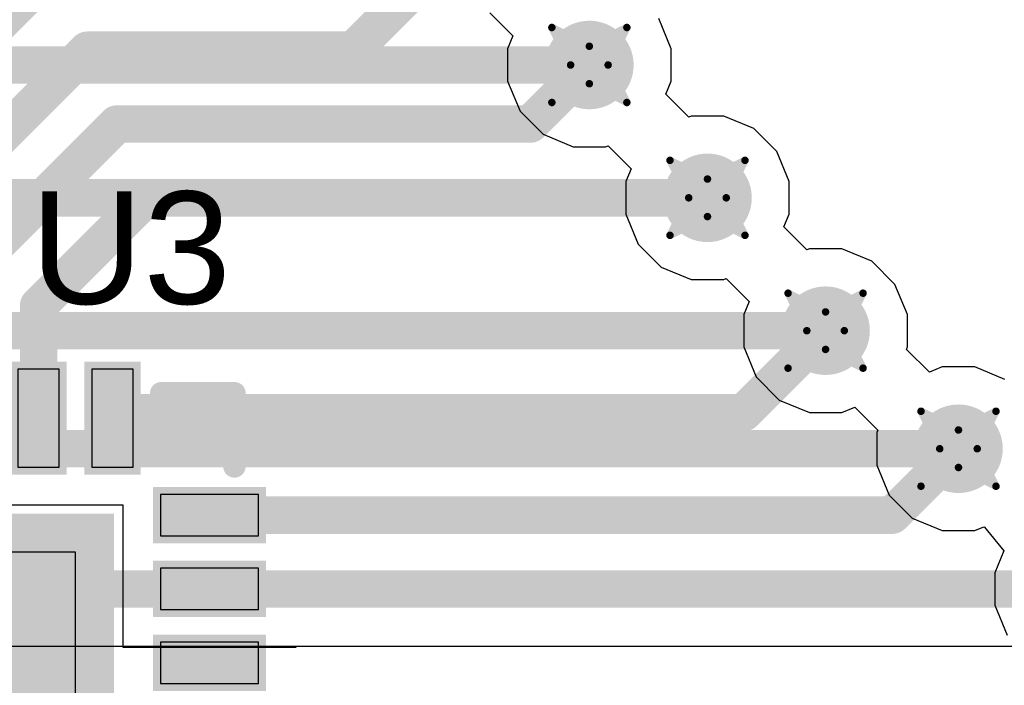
# Model space of a CAD drawing. Header units: inches. Extents: x -0.03 to 9.71, y 0 to 4.44.
# Tile 107 of 118: x 3.43 to 3.69, y 1.91 to 2.09. Entities that reach past the tile are written whole.
import ezdxf

# ---------------------------------------------------------------- set-up
doc = ezdxf.new("R2010")
doc.units = ezdxf.units.IN
doc.header["$MEASUREMENT"] = 0
for name, color, linetype in [('Bottom Layer', 5, 'Continuous'), ('Drill Drawing', 1, 'Continuous'), ('Layer 1', 16, 'Continuous'), ('Layer 2', 76, 'Continuous'), ('Top Layer', 1, 'Continuous'), ('Top Overlay', 2, 'Continuous'), ('Top Paste', 8, 'Continuous'), ('Top Solder', 216, 'Continuous'), ('Via Holes', 16, 'Continuous')]:
    doc.layers.add(name, color=color, linetype=linetype)
doc.styles.add('Arial', font='txt', dxfattribs={"height": 0.2})

# ---------------------------------------------------------------- blocks, each defined once
blk = doc.blocks.new('40_LFCSP_WQ__6_6__4')
at = {"layer": 'Top Layer'}
for points in [[(-0.08307, 0.12756), (-0.08307, 0.10138), (-0.09409, 0.10138), (-0.09409, 0.12756)], [(-0.06339, 0.12756), (-0.06339, 0.10138), (-0.07441, 0.10138), (-0.07441, 0.12756)], [(-0.0437, 0.12756), (-0.0437, 0.10138), (-0.05472, 0.10138), (-0.05472, 0.12756)], [(-0.02402, 0.12756), (-0.02402, 0.10138), (-0.03504, 0.10138), (-0.03504, 0.12756)], [(-0.00433, 0.12756), (-0.00433, 0.10138), (-0.01535, 0.10138), (-0.01535, 0.12756)], [(0.01535, 0.12756), (0.01535, 0.10138), (0.00433, 0.10138), (0.00433, 0.12756)], [(0.03504, 0.12756), (0.03504, 0.10138), (0.02402, 0.10138), (0.02402, 0.12756)], [(0.05472, 0.12756), (0.05472, 0.10138), (0.0437, 0.10138), (0.0437, 0.12756)], [(0.07441, 0.12756), (0.07441, 0.10138), (0.06339, 0.10138), (0.06339, 0.12756)], [(0.09409, 0.12756), (0.09409, 0.10138), (0.08307, 0.10138), (0.08307, 0.12756)], [(-0.10138, 0.09409), (-0.10138, 0.08307), (-0.12756, 0.08307), (-0.12756, 0.09409)], [(0.12756, 0.09409), (0.12756, 0.08307), (0.10138, 0.08307), (0.10138, 0.09409)], [(0.08701, 0.08701), (0.08701, -0.08701), (-0.08701, -0.08701), (-0.08701, 0.08701)], [(-0.10138, 0.07441), (-0.10138, 0.06339), (-0.12756, 0.06339), (-0.12756, 0.07441)], [(0.12756, 0.07441), (0.12756, 0.06339), (0.10138, 0.06339), (0.10138, 0.07441)], [(-0.10138, 0.05472), (-0.10138, 0.0437), (-0.12756, 0.0437), (-0.12756, 0.05472)], [(0.12756, 0.05472), (0.12756, 0.0437), (0.10138, 0.0437), (0.10138, 0.05472)], [(-0.10138, 0.03504), (-0.10138, 0.02402), (-0.12756, 0.02402), (-0.12756, 0.03504)], [(0.12756, 0.03504), (0.12756, 0.02402), (0.10138, 0.02402), (0.10138, 0.03504)], [(-0.10138, 0.01535), (-0.10138, 0.00433), (-0.12756, 0.00433), (-0.12756, 0.01535)], [(0.12756, 0.01535), (0.12756, 0.00433), (0.10138, 0.00433), (0.10138, 0.01535)], [(-0.10138, -0.00433), (-0.10138, -0.01535), (-0.12756, -0.01535), (-0.12756, -0.00433)], [(0.12756, -0.00433), (0.12756, -0.01535), (0.10138, -0.01535), (0.10138, -0.00433)], [(-0.10138, -0.02402), (-0.10138, -0.03504), (-0.12756, -0.03504), (-0.12756, -0.02402)], [(0.12756, -0.02402), (0.12756, -0.03504), (0.10138, -0.03504), (0.10138, -0.02402)], [(-0.10138, -0.0437), (-0.10138, -0.05472), (-0.12756, -0.05472), (-0.12756, -0.0437)], [(0.12756, -0.0437), (0.12756, -0.05472), (0.10138, -0.05472), (0.10138, -0.0437)], [(-0.10138, -0.06339), (-0.10138, -0.07441), (-0.12756, -0.07441), (-0.12756, -0.06339)], [(0.12756, -0.06339), (0.12756, -0.07441), (0.10138, -0.07441), (0.10138, -0.06339)], [(-0.10138, -0.08307), (-0.10138, -0.09409), (-0.12756, -0.09409), (-0.12756, -0.08307)], [(0.12756, -0.08307), (0.12756, -0.09409), (0.10138, -0.09409), (0.10138, -0.08307)], [(-0.08307, -0.10138), (-0.08307, -0.12756), (-0.09409, -0.12756), (-0.09409, -0.10138)], [(-0.06339, -0.10138), (-0.06339, -0.12756), (-0.07441, -0.12756), (-0.07441, -0.10138)], [(-0.0437, -0.10138), (-0.0437, -0.12756), (-0.05472, -0.12756), (-0.05472, -0.10138)], [(-0.02402, -0.10138), (-0.02402, -0.12756), (-0.03504, -0.12756), (-0.03504, -0.10138)], [(-0.00433, -0.10138), (-0.00433, -0.12756), (-0.01535, -0.12756), (-0.01535, -0.10138)], [(0.01535, -0.10138), (0.01535, -0.12756), (0.00433, -0.12756), (0.00433, -0.10138)], [(0.03504, -0.10138), (0.03504, -0.12756), (0.02402, -0.12756), (0.02402, -0.10138)], [(0.05472, -0.10138), (0.05472, -0.12756), (0.0437, -0.12756), (0.0437, -0.10138)], [(0.07441, -0.10138), (0.07441, -0.12756), (0.06339, -0.12756), (0.06339, -0.10138)], [(0.09409, -0.10138), (0.09409, -0.12756), (0.08307, -0.12756), (0.08307, -0.10138)]]:
    blk.add_hatch(color=1, dxfattribs=at).paths.add_polyline_path(points)
at = {"layer": 'Top Solder'}
for points in [[(-0.08107, 0.12956), (-0.08107, 0.09938), (-0.09609, 0.09938), (-0.09609, 0.12956)], [(-0.06139, 0.12956), (-0.06139, 0.09938), (-0.07641, 0.09938), (-0.07641, 0.12956)], [(-0.0417, 0.12956), (-0.0417, 0.09938), (-0.05672, 0.09938), (-0.05672, 0.12956)], [(-0.02202, 0.12956), (-0.02202, 0.09938), (-0.03704, 0.09938), (-0.03704, 0.12956)], [(-0.00233, 0.12956), (-0.00233, 0.09938), (-0.01735, 0.09938), (-0.01735, 0.12956)], [(0.01735, 0.12956), (0.01735, 0.09938), (0.00233, 0.09938), (0.00233, 0.12956)], [(0.03704, 0.12956), (0.03704, 0.09938), (0.02202, 0.09938), (0.02202, 0.12956)], [(0.05672, 0.12956), (0.05672, 0.09938), (0.0417, 0.09938), (0.0417, 0.12956)], [(0.07641, 0.12956), (0.07641, 0.09938), (0.06139, 0.09938), (0.06139, 0.12956)], [(0.09609, 0.12956), (0.09609, 0.09938), (0.08107, 0.09938), (0.08107, 0.12956)], [(-0.09938, 0.09609), (-0.09938, 0.08107), (-0.12956, 0.08107), (-0.12956, 0.09609)], [(0.12956, 0.09609), (0.12956, 0.08107), (0.09938, 0.08107), (0.09938, 0.09609)], [(0.08901, 0.08901), (0.08901, -0.08901), (-0.08901, -0.08901), (-0.08901, 0.08901)], [(-0.09938, 0.07641), (-0.09938, 0.06139), (-0.12956, 0.06139), (-0.12956, 0.07641)], [(0.12956, 0.07641), (0.12956, 0.06139), (0.09938, 0.06139), (0.09938, 0.07641)], [(-0.09938, 0.05672), (-0.09938, 0.0417), (-0.12956, 0.0417), (-0.12956, 0.05672)], [(0.12956, 0.05672), (0.12956, 0.0417), (0.09938, 0.0417), (0.09938, 0.05672)], [(-0.09938, 0.03704), (-0.09938, 0.02202), (-0.12956, 0.02202), (-0.12956, 0.03704)], [(0.12956, 0.03704), (0.12956, 0.02202), (0.09938, 0.02202), (0.09938, 0.03704)], [(-0.09938, 0.01735), (-0.09938, 0.00233), (-0.12956, 0.00233), (-0.12956, 0.01735)], [(0.12956, 0.01735), (0.12956, 0.00233), (0.09938, 0.00233), (0.09938, 0.01735)], [(-0.09938, -0.00233), (-0.09938, -0.01735), (-0.12956, -0.01735), (-0.12956, -0.00233)], [(0.12956, -0.00233), (0.12956, -0.01735), (0.09938, -0.01735), (0.09938, -0.00233)], [(-0.09938, -0.02202), (-0.09938, -0.03704), (-0.12956, -0.03704), (-0.12956, -0.02202)], [(0.12956, -0.02202), (0.12956, -0.03704), (0.09938, -0.03704), (0.09938, -0.02202)], [(-0.09938, -0.0417), (-0.09938, -0.05672), (-0.12956, -0.05672), (-0.12956, -0.0417)], [(0.12956, -0.0417), (0.12956, -0.05672), (0.09938, -0.05672), (0.09938, -0.0417)], [(-0.09938, -0.06139), (-0.09938, -0.07641), (-0.12956, -0.07641), (-0.12956, -0.06139)], [(0.12956, -0.06139), (0.12956, -0.07641), (0.09938, -0.07641), (0.09938, -0.06139)], [(-0.09938, -0.08107), (-0.09938, -0.09609), (-0.12956, -0.09609), (-0.12956, -0.08107)], [(0.12956, -0.08107), (0.12956, -0.09609), (0.09938, -0.09609), (0.09938, -0.08107)], [(-0.08107, -0.09938), (-0.08107, -0.12956), (-0.09609, -0.12956), (-0.09609, -0.09938)], [(-0.06139, -0.09938), (-0.06139, -0.12956), (-0.07641, -0.12956), (-0.07641, -0.09938)], [(-0.0417, -0.09938), (-0.0417, -0.12956), (-0.05672, -0.12956), (-0.05672, -0.09938)], [(-0.02202, -0.09938), (-0.02202, -0.12956), (-0.03704, -0.12956), (-0.03704, -0.09938)], [(-0.00233, -0.09938), (-0.00233, -0.12956), (-0.01735, -0.12956), (-0.01735, -0.09938)], [(0.01735, -0.09938), (0.01735, -0.12956), (0.00233, -0.12956), (0.00233, -0.09938)], [(0.03704, -0.09938), (0.03704, -0.12956), (0.02202, -0.12956), (0.02202, -0.09938)], [(0.05672, -0.09938), (0.05672, -0.12956), (0.0417, -0.12956), (0.0417, -0.09938)], [(0.07641, -0.09938), (0.07641, -0.12956), (0.06139, -0.12956), (0.06139, -0.09938)], [(0.09609, -0.09938), (0.09609, -0.12956), (0.08107, -0.12956), (0.08107, -0.09938)]]:
    blk.add_hatch(color=216, dxfattribs=at).paths.add_polyline_path(points)
at = {"layer": 'Top Overlay'}
for points, const_width in [([(-0.12111, 0.12111), (-0.10159, 0.12111)], 0.006), ([(-0.12111, 0.12111), (-0.12111, 0.10159)], 0.006), ([(0.10159, 0.12111), (0.12111, 0.12111)], 0.006), ([(0.12111, 0.12111), (0.12111, 0.10159)], 0.006), ([(-0.13847, 0.09358), (-0.13847, 0.08358)], 0.005), ([(-0.13847, 0.09358), (-0.13347, 0.08858)], 0.005), ([(-0.13347, 0.08858), (-0.13847, 0.08358)], 0.005), ([(-0.12111, -0.10159), (-0.12111, -0.12111)], 0.006), ([(0.12111, -0.10159), (0.12111, -0.12111)], 0.006), ([(-0.12111, -0.12111), (-0.10159, -0.12111)], 0.006), ([(0.10159, -0.12111), (0.12111, -0.12111)], 0.006)]:
    blk.add_lwpolyline(points, dxfattribs=dict(at, const_width=const_width))
for points, const_width in [([(-0.12261, 0.12111, 1), (-0.11961, 0.12111, 1)], 0.003), ([(-0.12261, 0.12111, 1), (-0.11961, 0.12111, 1)], 0.003), ([(-0.10309, 0.12111, 1), (-0.10009, 0.12111, 1)], 0.003), ([(0.10009, 0.12111, 1), (0.10309, 0.12111, 1)], 0.003), ([(0.11961, 0.12111, 1), (0.12261, 0.12111, 1)], 0.003), ([(0.11961, 0.12111, 1), (0.12261, 0.12111, 1)], 0.003), ([(-0.12261, 0.10159, 1), (-0.11961, 0.10159, 1)], 0.003), ([(0.11961, 0.10159, 1), (0.12261, 0.10159, 1)], 0.003), ([(-0.13972, 0.09358, 1), (-0.13722, 0.09358, 1)], 0.0025), ([(-0.13972, 0.09358, 1), (-0.13722, 0.09358, 1)], 0.0025), ([(-0.13472, 0.08858, 1), (-0.13222, 0.08858, 1)], 0.0025), ([(-0.13472, 0.08858, 1), (-0.13222, 0.08858, 1)], 0.0025), ([(-0.13972, 0.08358, 1), (-0.13722, 0.08358, 1)], 0.0025), ([(-0.13972, 0.08358, 1), (-0.13722, 0.08358, 1)], 0.0025), ([(-0.12261, -0.10159, 1), (-0.11961, -0.10159, 1)], 0.003), ([(0.11961, -0.10159, 1), (0.12261, -0.10159, 1)], 0.003), ([(-0.12261, -0.12111, 1), (-0.11961, -0.12111, 1)], 0.003), ([(-0.12261, -0.12111, 1), (-0.11961, -0.12111, 1)], 0.003), ([(-0.10309, -0.12111, 1), (-0.10009, -0.12111, 1)], 0.003), ([(0.10009, -0.12111, 1), (0.10309, -0.12111, 1)], 0.003), ([(0.11961, -0.12111, 1), (0.12261, -0.12111, 1)], 0.003), ([(0.11961, -0.12111, 1), (0.12261, -0.12111, 1)], 0.003)]:
    blk.add_lwpolyline(points, format="xyb", close=True, dxfattribs=dict(at, const_width=const_width))
at = {"layer": 'Top Paste'}
for p, q in [((-0.08307, 0.12756), (-0.09409, 0.12756)), ((-0.09409, 0.12756), (-0.09409, 0.10138)), ((-0.08307, 0.10138), (-0.08307, 0.12756)), ((-0.06339, 0.12756), (-0.07441, 0.12756)), ((-0.07441, 0.12756), (-0.07441, 0.10138)), ((-0.06339, 0.10138), (-0.06339, 0.12756)), ((-0.0437, 0.12756), (-0.05472, 0.12756)), ((-0.05472, 0.12756), (-0.05472, 0.10138)), ((-0.0437, 0.10138), (-0.0437, 0.12756)), ((-0.02402, 0.12756), (-0.03504, 0.12756)), ((-0.03504, 0.12756), (-0.03504, 0.10138)), ((-0.02402, 0.10138), (-0.02402, 0.12756)), ((-0.00433, 0.12756), (-0.01535, 0.12756)), ((-0.01535, 0.12756), (-0.01535, 0.10138)), ((-0.00433, 0.10138), (-0.00433, 0.12756)), ((0.01535, 0.12756), (0.00433, 0.12756)), ((0.00433, 0.12756), (0.00433, 0.10138)), ((0.01535, 0.12756), (0.01535, 0.12756)), ((0.01535, 0.10138), (0.01535, 0.12756)), ((0.03504, 0.12756), (0.02402, 0.12756)), ((0.02402, 0.12756), (0.02402, 0.10138)), ((0.03504, 0.12756), (0.03504, 0.12756)), ((0.03504, 0.10138), (0.03504, 0.12756)), ((0.05472, 0.12756), (0.0437, 0.12756)), ((0.0437, 0.12756), (0.0437, 0.10138)), ((0.05472, 0.12756), (0.05472, 0.12756)), ((0.05472, 0.10138), (0.05472, 0.12756)), ((0.07441, 0.12756), (0.06339, 0.12756)), ((0.06339, 0.12756), (0.06339, 0.10138)), ((0.07441, 0.12756), (0.07441, 0.12756)), ((0.07441, 0.10138), (0.07441, 0.12756)), ((0.09409, 0.12756), (0.08307, 0.12756)), ((0.08307, 0.12756), (0.08307, 0.10138)), ((0.09409, 0.10138), (0.09409, 0.12756)), ((-0.09409, 0.10138), (-0.09409, 0.10138)), ((-0.09409, 0.10138), (-0.08307, 0.10138)), ((-0.07441, 0.10138), (-0.07441, 0.10138)), ((-0.07441, 0.10138), (-0.06339, 0.10138)), ((-0.05472, 0.10138), (-0.05472, 0.10138)), ((-0.05472, 0.10138), (-0.0437, 0.10138)), ((-0.03504, 0.10138), (-0.03504, 0.10138)), ((-0.03504, 0.10138), (-0.02402, 0.10138)), ((-0.01535, 0.10138), (-0.01535, 0.10138)), ((-0.01535, 0.10138), (-0.00433, 0.10138)), ((0.00433, 0.10138), (0.01535, 0.10138)), ((0.02402, 0.10138), (0.03504, 0.10138)), ((0.0437, 0.10138), (0.05472, 0.10138)), ((0.06339, 0.10138), (0.07441, 0.10138)), ((0.08307, 0.10138), (0.08307, 0.10138)), ((0.08307, 0.10138), (0.09409, 0.10138)), ((-0.10138, 0.09409), (-0.12756, 0.09409)), ((-0.12756, 0.09409), (-0.12756, 0.08307)), ((-0.10138, 0.08307), (-0.10138, 0.09409)), ((0.12756, 0.09409), (0.10138, 0.09409)), ((0.10138, 0.09409), (0.10138, 0.08307)), ((0.12756, 0.08307), (0.12756, 0.09409)), ((-0.12756, 0.08307), (-0.12756, 0.08307)), ((-0.12756, 0.08307), (-0.10138, 0.08307)), ((0.10138, 0.08307), (0.10138, 0.08307)), ((0.10138, 0.08307), (0.12756, 0.08307)), ((0.07874, 0.07874), (-0.07874, 0.07874)), ((-0.07874, 0.07874), (-0.07874, -0.07874)), ((0.07874, -0.07874), (0.07874, 0.07874)), ((-0.10138, 0.07441), (-0.12756, 0.07441)), ((-0.12756, 0.07441), (-0.12756, 0.06339)), ((-0.10138, 0.06339), (-0.10138, 0.07441)), ((0.12756, 0.07441), (0.10138, 0.07441)), ((0.10138, 0.07441), (0.10138, 0.06339)), ((0.12756, 0.06339), (0.12756, 0.07441)), ((-0.12756, 0.06339), (-0.12756, 0.06339)), ((-0.12756, 0.06339), (-0.10138, 0.06339)), ((0.10138, 0.06339), (0.10138, 0.06339)), ((0.10138, 0.06339), (0.12756, 0.06339)), ((-0.10138, 0.05472), (-0.12756, 0.05472)), ((-0.12756, 0.05472), (-0.12756, 0.0437)), ((-0.10138, 0.05472), (-0.10138, 0.05472)), ((-0.10138, 0.0437), (-0.10138, 0.05472)), ((0.12756, 0.05472), (0.10138, 0.05472)), ((0.10138, 0.05472), (0.10138, 0.0437)), ((0.12756, 0.0437), (0.12756, 0.05472)), ((-0.12756, 0.0437), (-0.10138, 0.0437)), ((0.10138, 0.0437), (0.10138, 0.0437)), ((0.10138, 0.0437), (0.12756, 0.0437)), ((-0.10138, 0.03504), (-0.12756, 0.03504)), ((-0.12756, 0.03504), (-0.12756, 0.02402)), ((-0.10138, 0.03504), (-0.10138, 0.03504)), ((-0.10138, 0.02402), (-0.10138, 0.03504)), ((0.12756, 0.03504), (0.10138, 0.03504)), ((0.10138, 0.03504), (0.10138, 0.02402)), ((0.12756, 0.02402), (0.12756, 0.03504)), ((-0.12756, 0.02402), (-0.10138, 0.02402)), ((0.10138, 0.02402), (0.10138, 0.02402)), ((0.10138, 0.02402), (0.12756, 0.02402)), ((-0.10138, 0.01535), (-0.12756, 0.01535)), ((-0.12756, 0.01535), (-0.12756, 0.00433)), ((-0.10138, 0.01535), (-0.10138, 0.01535)), ((-0.10138, 0.00433), (-0.10138, 0.01535)), ((0.12756, 0.01535), (0.10138, 0.01535)), ((0.10138, 0.01535), (0.10138, 0.00433)), ((0.12756, 0.00433), (0.12756, 0.01535)), ((-0.12756, 0.00433), (-0.10138, 0.00433)), ((0.10138, 0.00433), (0.10138, 0.00433)), ((0.10138, 0.00433), (0.12756, 0.00433)), ((-0.10138, -0.00433), (-0.12756, -0.00433)), ((-0.12756, -0.00433), (-0.12756, -0.01535)), ((-0.10138, -0.00433), (-0.10138, -0.00433)), ((-0.10138, -0.01535), (-0.10138, -0.00433)), ((0.12756, -0.00433), (0.10138, -0.00433)), ((0.10138, -0.00433), (0.10138, -0.01535)), ((0.12756, -0.01535), (0.12756, -0.00433)), ((-0.12756, -0.01535), (-0.10138, -0.01535)), ((0.10138, -0.01535), (0.10138, -0.01535)), ((0.10138, -0.01535), (0.12756, -0.01535)), ((-0.10138, -0.02402), (-0.12756, -0.02402)), ((-0.12756, -0.02402), (-0.12756, -0.03504)), ((-0.10138, -0.02402), (-0.10138, -0.02402)), ((-0.10138, -0.03504), (-0.10138, -0.02402)), ((0.12756, -0.02402), (0.10138, -0.02402)), ((0.10138, -0.02402), (0.10138, -0.03504)), ((0.12756, -0.03504), (0.12756, -0.02402)), ((-0.12756, -0.03504), (-0.10138, -0.03504)), ((0.10138, -0.03504), (0.10138, -0.03504)), ((0.10138, -0.03504), (0.12756, -0.03504)), ((-0.10138, -0.0437), (-0.12756, -0.0437)), ((-0.12756, -0.0437), (-0.12756, -0.05472)), ((-0.10138, -0.0437), (-0.10138, -0.0437)), ((-0.10138, -0.05472), (-0.10138, -0.0437)), ((0.12756, -0.0437), (0.10138, -0.0437)), ((0.10138, -0.0437), (0.10138, -0.05472)), ((0.12756, -0.05472), (0.12756, -0.0437)), ((-0.12756, -0.05472), (-0.10138, -0.05472)), ((0.10138, -0.05472), (0.10138, -0.05472)), ((0.10138, -0.05472), (0.12756, -0.05472)), ((-0.10138, -0.06339), (-0.12756, -0.06339)), ((-0.12756, -0.06339), (-0.12756, -0.07441)), ((-0.10138, -0.06339), (-0.10138, -0.06339)), ((-0.10138, -0.07441), (-0.10138, -0.06339)), ((0.12756, -0.06339), (0.10138, -0.06339)), ((0.10138, -0.06339), (0.10138, -0.07441)), ((0.12756, -0.06339), (0.12756, -0.06339)), ((0.12756, -0.07441), (0.12756, -0.06339)), ((-0.12756, -0.07441), (-0.10138, -0.07441)), ((0.10138, -0.07441), (0.12756, -0.07441)), ((-0.07874, -0.07874), (-0.07874, -0.07874)), ((-0.07874, -0.07874), (0.07874, -0.07874)), ((-0.10138, -0.08307), (-0.12756, -0.08307)), ((-0.12756, -0.08307), (-0.12756, -0.09409)), ((-0.10138, -0.08307), (-0.10138, -0.08307)), ((-0.10138, -0.09409), (-0.10138, -0.08307)), ((0.12756, -0.08307), (0.10138, -0.08307)), ((0.10138, -0.08307), (0.10138, -0.09409)), ((0.12756, -0.08307), (0.12756, -0.08307)), ((0.12756, -0.09409), (0.12756, -0.08307)), ((-0.12756, -0.09409), (-0.10138, -0.09409)), ((0.10138, -0.09409), (0.12756, -0.09409)), ((-0.08307, -0.10138), (-0.09409, -0.10138)), ((-0.09409, -0.10138), (-0.09409, -0.12756)), ((-0.08307, -0.10138), (-0.08307, -0.10138)), ((-0.08307, -0.12756), (-0.08307, -0.10138)), ((-0.06339, -0.10138), (-0.07441, -0.10138)), ((-0.07441, -0.10138), (-0.07441, -0.12756)), ((-0.06339, -0.10138), (-0.06339, -0.10138)), ((-0.06339, -0.12756), (-0.06339, -0.10138)), ((-0.0437, -0.10138), (-0.05472, -0.10138)), ((-0.05472, -0.10138), (-0.05472, -0.12756)), ((-0.0437, -0.10138), (-0.0437, -0.10138)), ((-0.0437, -0.12756), (-0.0437, -0.10138)), ((-0.02402, -0.10138), (-0.03504, -0.10138)), ((-0.03504, -0.10138), (-0.03504, -0.12756)), ((-0.02402, -0.10138), (-0.02402, -0.10138)), ((-0.02402, -0.12756), (-0.02402, -0.10138)), ((-0.00433, -0.10138), (-0.01535, -0.10138)), ((-0.01535, -0.10138), (-0.01535, -0.12756)), ((-0.00433, -0.10138), (-0.00433, -0.10138)), ((-0.00433, -0.12756), (-0.00433, -0.10138)), ((0.01535, -0.10138), (0.00433, -0.10138)), ((0.00433, -0.10138), (0.00433, -0.12756)), ((0.01535, -0.10138), (0.01535, -0.10138)), ((0.01535, -0.12756), (0.01535, -0.10138)), ((0.03504, -0.10138), (0.02402, -0.10138)), ((0.02402, -0.10138), (0.02402, -0.12756)), ((0.03504, -0.10138), (0.03504, -0.10138)), ((0.03504, -0.12756), (0.03504, -0.10138)), ((0.05472, -0.10138), (0.0437, -0.10138)), ((0.0437, -0.10138), (0.0437, -0.12756)), ((0.05472, -0.10138), (0.05472, -0.10138)), ((0.05472, -0.12756), (0.05472, -0.10138)), ((0.07441, -0.10138), (0.06339, -0.10138)), ((0.06339, -0.10138), (0.06339, -0.12756)), ((0.07441, -0.10138), (0.07441, -0.10138)), ((0.07441, -0.12756), (0.07441, -0.10138)), ((0.09409, -0.10138), (0.08307, -0.10138)), ((0.08307, -0.10138), (0.08307, -0.12756)), ((0.09409, -0.12756), (0.09409, -0.10138)), ((-0.09409, -0.12756), (-0.08307, -0.12756)), ((-0.07441, -0.12756), (-0.06339, -0.12756)), ((-0.05472, -0.12756), (-0.0437, -0.12756)), ((-0.03504, -0.12756), (-0.02402, -0.12756)), ((-0.01535, -0.12756), (-0.00433, -0.12756)), ((0.00433, -0.12756), (0.01535, -0.12756)), ((0.02402, -0.12756), (0.03504, -0.12756)), ((0.0437, -0.12756), (0.05472, -0.12756)), ((0.06339, -0.12756), (0.07441, -0.12756)), ((0.08307, -0.12756), (0.08307, -0.12756)), ((0.08307, -0.12756), (0.09409, -0.12756))]:
    blk.add_line(p, q, dxfattribs=at)

msp = doc.modelspace()

# ---------------------------------------------------------------- hatches: boundary and pattern name
at = {"layer": 'Bottom Layer'}
h = msp.add_hatch(color=5, dxfattribs=at)
edge = h.paths.add_edge_path()
edge.add_arc((3.5811, 2.07874), 0.01181, 0, 360)
h = msp.add_hatch(color=5, dxfattribs=at)
edge = h.paths.add_edge_path()
edge.add_arc((3.6126, 2.04331), 0.01181, 0, 360)
h = msp.add_hatch(color=5, dxfattribs=at)
edge = h.paths.add_edge_path()
edge.add_arc((3.64409, 2.00787), 0.01181, 0, 360)
h = msp.add_hatch(color=5, dxfattribs=at)
edge = h.paths.add_edge_path()
edge.add_arc((3.67953, 1.97638), 0.01181, 0, 360)
at = {"layer": 'Layer 1'}
h = msp.add_hatch(color=16, dxfattribs=at)
edge = h.paths.add_edge_path()
edge.add_arc((3.5811, 2.07874), 0.01181, 0, 360)
h = msp.add_hatch(color=16, dxfattribs=at)
edge = h.paths.add_edge_path()
edge.add_arc((3.6126, 2.04331), 0.01181, 0, 360)
h = msp.add_hatch(color=16, dxfattribs=at)
edge = h.paths.add_edge_path()
edge.add_arc((3.64409, 2.00787), 0.01181, 0, 360)
h = msp.add_hatch(color=16, dxfattribs=at)
edge = h.paths.add_edge_path()
edge.add_arc((3.67953, 1.97638), 0.01181, 0, 360)
at = {"layer": 'Layer 2'}
h = msp.add_hatch(color=76, dxfattribs=at)
edge = h.paths.add_edge_path()
edge.add_arc((3.5811, 2.07874), 0.01181, 0, 360)
h = msp.add_hatch(color=76, dxfattribs=at)
edge = h.paths.add_edge_path()
edge.add_arc((3.6126, 2.04331), 0.01181, 0, 360)
h = msp.add_hatch(color=76, dxfattribs=at)
edge = h.paths.add_edge_path()
edge.add_arc((3.64409, 2.00787), 0.01181, 0, 360)
h = msp.add_hatch(color=76, dxfattribs=at)
edge = h.paths.add_edge_path()
edge.add_arc((3.67953, 1.97638), 0.01181, 0, 360)
at = {"layer": 'Top Layer'}
h = msp.add_hatch(color=1, dxfattribs=at)
edge = h.paths.add_edge_path()
edge.add_arc((3.5811, 2.07874), 0.01181, 0, 360)
h = msp.add_hatch(color=1, dxfattribs=at)
edge = h.paths.add_edge_path()
edge.add_arc((3.6126, 2.04331), 0.01181, 0, 360)
h = msp.add_hatch(color=1, dxfattribs=at)
edge = h.paths.add_edge_path()
edge.add_arc((3.64409, 2.00787), 0.01181, 0, 360)
h = msp.add_hatch(color=1, dxfattribs=at)
edge = h.paths.add_edge_path()
edge.add_arc((3.67953, 1.97638), 0.01181, 0, 360)
at = {"layer": 'Via Holes'}
h = msp.add_hatch(color=7, dxfattribs=at)
edge = h.paths.add_edge_path()
edge.add_arc((3.5811, 2.07874), 0.00591, 0, 360)
h = msp.add_hatch(color=7, dxfattribs=at)
edge = h.paths.add_edge_path()
edge.add_arc((3.6126, 2.04331), 0.00591, 0, 360)
h = msp.add_hatch(color=7, dxfattribs=at)
edge = h.paths.add_edge_path()
edge.add_arc((3.64409, 2.00787), 0.00591, 0, 360)
h = msp.add_hatch(color=7, dxfattribs=at)
edge = h.paths.add_edge_path()
edge.add_arc((3.67953, 1.97638), 0.00591, 0, 360)

# ---------------------------------------------------------------- linework, layer by layer
at = {"layer": 'Bottom Layer'}
for p, q in [((3.60291, 2.08308), (3.59959, 2.0911)), ((3.60291, 2.0744), (3.60291, 2.08308)), ((3.60149, 2.07098), (3.60291, 2.0744)), ((3.60762, 2.06485), (3.60149, 2.07098)), ((3.60826, 2.06512), (3.60762, 2.06485)), ((3.61694, 2.06512), (3.60826, 2.06512)), ((3.62495, 2.0618), (3.61694, 2.06512)), ((3.63109, 2.05566), (3.62495, 2.0618)), ((3.63441, 2.04765), (3.63109, 2.05566)), ((3.63441, 2.03897), (3.63441, 2.04765)), ((3.63299, 2.03554), (3.63441, 2.03897)), ((3.63911, 2.02942), (3.63299, 2.03554)), ((3.63976, 2.02969), (3.63911, 2.02942)), ((3.64843, 2.02969), (3.63976, 2.02969)), ((3.65645, 2.02637), (3.64843, 2.02969)), ((3.66259, 2.02023), (3.65645, 2.02637)), ((3.66591, 2.01221), (3.66259, 2.02023)), ((3.66591, 2.00354), (3.66591, 2.01221)), ((3.66564, 2.00289), (3.66591, 2.00354)), ((3.67176, 1.99677), (3.66564, 2.00289)), ((3.67519, 1.99819), (3.67176, 1.99677)), ((3.68387, 1.99819), (3.67519, 1.99819)), ((3.69188, 1.99487), (3.68387, 1.99819)), ((2.52729, 1.92368), (3.69547, 1.92368))]:
    msp.add_line(p, q, dxfattribs=at)
at = {"layer": 'Bottom Layer', "const_width": 0.01}
for points in [[(2.3811, 2.07874), (3.5811, 2.07874)], [(2.4126, 2.04331), (3.6126, 2.04331)], [(2.44409, 2.00787), (3.64409, 2.00787)], [(2.47953, 1.97638), (3.67953, 1.97638)], [(1.5748, 1.93898), (3.71102, 1.93898)]]:
    msp.add_lwpolyline(points, dxfattribs=at)
at = {"layer": 'Bottom Layer', "const_width": 0.005}
for points in [[(3.5786, 2.07874, 1), (3.5836, 2.07874, 1)], [(3.6101, 2.04331, 1), (3.6151, 2.04331, 1)], [(3.64159, 2.00787, 1), (3.64659, 2.00787, 1)], [(3.67703, 1.97638, 1), (3.68203, 1.97638, 1)]]:
    msp.add_lwpolyline(points, format="xyb", close=True, dxfattribs=at)
at = {"layer": 'Drill Drawing', "const_width": 0.002}
for points in [[(3.5711, 2.08874), (3.5811, 2.08374)], [(3.5711, 2.08874), (3.5761, 2.07874)], [(3.5811, 2.08374), (3.5911, 2.08874)], [(3.5861, 2.07874), (3.5911, 2.08874)], [(3.5711, 2.06874), (3.5761, 2.07874)], [(3.5861, 2.07874), (3.5911, 2.06874)], [(3.5711, 2.06874), (3.5811, 2.07374)], [(3.5811, 2.07374), (3.5911, 2.06874)], [(3.6026, 2.05331), (3.6126, 2.04831)], [(3.6026, 2.05331), (3.6076, 2.04331)], [(3.6126, 2.04831), (3.6226, 2.05331)], [(3.6176, 2.04331), (3.6226, 2.05331)], [(3.6026, 2.03331), (3.6076, 2.04331)], [(3.6176, 2.04331), (3.6226, 2.03331)], [(3.6026, 2.03331), (3.6126, 2.03831)], [(3.6126, 2.03831), (3.6226, 2.03331)], [(3.63409, 2.01787), (3.64409, 2.01287)], [(3.63409, 2.01787), (3.63909, 2.00787)], [(3.64409, 2.01287), (3.65409, 2.01787)], [(3.64909, 2.00787), (3.65409, 2.01787)], [(3.63409, 1.99787), (3.63909, 2.00787)], [(3.64909, 2.00787), (3.65409, 1.99787)], [(3.63409, 1.99787), (3.64409, 2.00287)], [(3.64409, 2.00287), (3.65409, 1.99787)], [(3.66953, 1.98638), (3.67953, 1.98138)], [(3.66953, 1.98638), (3.67453, 1.97638)], [(3.67953, 1.98138), (3.68953, 1.98638)], [(3.68453, 1.97638), (3.68953, 1.98638)], [(3.66953, 1.96638), (3.67453, 1.97638)], [(3.68453, 1.97638), (3.68953, 1.96638)], [(3.66953, 1.96638), (3.67953, 1.97138)], [(3.67953, 1.97138), (3.68953, 1.96638)]]:
    msp.add_lwpolyline(points, dxfattribs=at)
at = {"layer": 'Drill Drawing', "const_width": 0.001}
for points in [[(3.5706, 2.08874, 1), (3.5716, 2.08874, 1)], [(3.5706, 2.08874, 1), (3.5716, 2.08874, 1)], [(3.5906, 2.08874, 1), (3.5916, 2.08874, 1)], [(3.5906, 2.08874, 1), (3.5916, 2.08874, 1)], [(3.5806, 2.08374, 1), (3.5816, 2.08374, 1)], [(3.5806, 2.08374, 1), (3.5816, 2.08374, 1)], [(3.5756, 2.07874, 1), (3.5766, 2.07874, 1)], [(3.5756, 2.07874, 1), (3.5766, 2.07874, 1)], [(3.5856, 2.07874, 1), (3.5866, 2.07874, 1)], [(3.5856, 2.07874, 1), (3.5866, 2.07874, 1)], [(3.5806, 2.07374, 1), (3.5816, 2.07374, 1)], [(3.5806, 2.07374, 1), (3.5816, 2.07374, 1)], [(3.5706, 2.06874, 1), (3.5716, 2.06874, 1)], [(3.5706, 2.06874, 1), (3.5716, 2.06874, 1)], [(3.5906, 2.06874, 1), (3.5916, 2.06874, 1)], [(3.5906, 2.06874, 1), (3.5916, 2.06874, 1)], [(3.6021, 2.05331, 1), (3.6031, 2.05331, 1)], [(3.6021, 2.05331, 1), (3.6031, 2.05331, 1)], [(3.6221, 2.05331, 1), (3.6231, 2.05331, 1)], [(3.6221, 2.05331, 1), (3.6231, 2.05331, 1)], [(3.6121, 2.04831, 1), (3.6131, 2.04831, 1)], [(3.6121, 2.04831, 1), (3.6131, 2.04831, 1)], [(3.6071, 2.04331, 1), (3.6081, 2.04331, 1)], [(3.6071, 2.04331, 1), (3.6081, 2.04331, 1)], [(3.6171, 2.04331, 1), (3.6181, 2.04331, 1)], [(3.6171, 2.04331, 1), (3.6181, 2.04331, 1)], [(3.6121, 2.03831, 1), (3.6131, 2.03831, 1)], [(3.6121, 2.03831, 1), (3.6131, 2.03831, 1)], [(3.6021, 2.03331, 1), (3.6031, 2.03331, 1)], [(3.6021, 2.03331, 1), (3.6031, 2.03331, 1)], [(3.6221, 2.03331, 1), (3.6231, 2.03331, 1)], [(3.6221, 2.03331, 1), (3.6231, 2.03331, 1)], [(3.63359, 2.01787, 1), (3.63459, 2.01787, 1)], [(3.63359, 2.01787, 1), (3.63459, 2.01787, 1)], [(3.65359, 2.01787, 1), (3.65459, 2.01787, 1)], [(3.65359, 2.01787, 1), (3.65459, 2.01787, 1)], [(3.64359, 2.01287, 1), (3.64459, 2.01287, 1)], [(3.64359, 2.01287, 1), (3.64459, 2.01287, 1)], [(3.63859, 2.00787, 1), (3.63959, 2.00787, 1)], [(3.63859, 2.00787, 1), (3.63959, 2.00787, 1)], [(3.64859, 2.00787, 1), (3.64959, 2.00787, 1)], [(3.64859, 2.00787, 1), (3.64959, 2.00787, 1)], [(3.64359, 2.00287, 1), (3.64459, 2.00287, 1)], [(3.64359, 2.00287, 1), (3.64459, 2.00287, 1)], [(3.63359, 1.99787, 1), (3.63459, 1.99787, 1)], [(3.63359, 1.99787, 1), (3.63459, 1.99787, 1)], [(3.65359, 1.99787, 1), (3.65459, 1.99787, 1)], [(3.65359, 1.99787, 1), (3.65459, 1.99787, 1)], [(3.66903, 1.98638, 1), (3.67003, 1.98638, 1)], [(3.66903, 1.98638, 1), (3.67003, 1.98638, 1)], [(3.68903, 1.98638, 1), (3.69003, 1.98638, 1)], [(3.68903, 1.98638, 1), (3.69003, 1.98638, 1)], [(3.67903, 1.98138, 1), (3.68003, 1.98138, 1)], [(3.67903, 1.98138, 1), (3.68003, 1.98138, 1)], [(3.67403, 1.97638, 1), (3.67503, 1.97638, 1)], [(3.67403, 1.97638, 1), (3.67503, 1.97638, 1)], [(3.68403, 1.97638, 1), (3.68503, 1.97638, 1)], [(3.68403, 1.97638, 1), (3.68503, 1.97638, 1)], [(3.67903, 1.97138, 1), (3.68003, 1.97138, 1)], [(3.67903, 1.97138, 1), (3.68003, 1.97138, 1)], [(3.66903, 1.96638, 1), (3.67003, 1.96638, 1)], [(3.66903, 1.96638, 1), (3.67003, 1.96638, 1)], [(3.68903, 1.96638, 1), (3.69003, 1.96638, 1)], [(3.68903, 1.96638, 1), (3.69003, 1.96638, 1)]]:
    msp.add_lwpolyline(points, format="xyb", close=True, dxfattribs=at)
at = {"layer": 'Layer 1'}
for p, q in [((3.55459, 2.09263), (3.56071, 2.08651)), ((3.60291, 2.08308), (3.59959, 2.0911)), ((3.56071, 2.08651), (3.55929, 2.08308)), ((3.55929, 2.08308), (3.55929, 2.0744)), ((3.60291, 2.0744), (3.60291, 2.08308)), ((3.55929, 2.0744), (3.56261, 2.06639)), ((3.60149, 2.07098), (3.60291, 2.0744)), ((3.60762, 2.06485), (3.60149, 2.07098)), ((3.56261, 2.06639), (3.56875, 2.06025)), ((3.60826, 2.06512), (3.60762, 2.06485)), ((3.61694, 2.06512), (3.60826, 2.06512)), ((3.62495, 2.0618), (3.61694, 2.06512)), ((3.63109, 2.05566), (3.62495, 2.0618)), ((3.56875, 2.06025), (3.57676, 2.05693)), ((3.57676, 2.05693), (3.58544, 2.05693)), ((3.58544, 2.05693), (3.58608, 2.0572)), ((3.58608, 2.0572), (3.59221, 2.05107)), ((3.63441, 2.04765), (3.63109, 2.05566)), ((3.59221, 2.05107), (3.59079, 2.04765)), ((3.59079, 2.04765), (3.59079, 2.03897)), ((3.63441, 2.03897), (3.63441, 2.04765)), ((3.59079, 2.03897), (3.59411, 2.03095)), ((3.63299, 2.03554), (3.63441, 2.03897)), ((3.63911, 2.02942), (3.63299, 2.03554)), ((3.59411, 2.03095), (3.60024, 2.02482)), ((3.63976, 2.02969), (3.63911, 2.02942)), ((3.64843, 2.02969), (3.63976, 2.02969)), ((3.65645, 2.02637), (3.64843, 2.02969)), ((3.60024, 2.02482), (3.60826, 2.0215)), ((3.66259, 2.02023), (3.65645, 2.02637)), ((3.61694, 2.0215), (3.61758, 2.02176)), ((3.61758, 2.02176), (3.6237, 2.01564)), ((3.60826, 2.0215), (3.61694, 2.0215)), ((3.66591, 2.01221), (3.66259, 2.02023)), ((3.6237, 2.01564), (3.62228, 2.01221)), ((3.62228, 2.01221), (3.62228, 2.00354)), ((3.66591, 2.00354), (3.66591, 2.01221)), ((3.62228, 2.00354), (3.6256, 1.99552)), ((3.66564, 2.00289), (3.66591, 2.00354)), ((3.67176, 1.99677), (3.66564, 2.00289)), ((3.67519, 1.99819), (3.67176, 1.99677)), ((3.68387, 1.99819), (3.67519, 1.99819)), ((3.69188, 1.99487), (3.68387, 1.99819)), ((3.6256, 1.99552), (3.63174, 1.98938)), ((3.63174, 1.98938), (3.63976, 1.98606)), ((3.63976, 1.98606), (3.64843, 1.98606)), ((3.64843, 1.98606), (3.65186, 1.98748)), ((3.65186, 1.98748), (3.65798, 1.98136)), ((3.65798, 1.98136), (3.65772, 1.98072)), ((3.65772, 1.98072), (3.65772, 1.97204)), ((3.65772, 1.97204), (3.66104, 1.96402)), ((3.66104, 1.96402), (3.66717, 1.95789)), ((3.66717, 1.95789), (3.67519, 1.95457)), ((3.67519, 1.95457), (3.68387, 1.95457)), ((3.68387, 1.95457), (3.68629, 1.95557)), ((3.68629, 1.95557), (3.68645, 1.95546)), ((3.68645, 1.95546), (3.69162, 1.94912)), ((3.69162, 1.94912), (3.68921, 1.94332)), ((3.68921, 1.94332), (3.68921, 1.93464)), ((3.68921, 1.93464), (3.69253, 1.92662))]:
    msp.add_line(p, q, dxfattribs=at)
at = {"layer": 'Layer 2'}
for p, q in [((3.55459, 2.09263), (3.56071, 2.08651)), ((3.60291, 2.08308), (3.59959, 2.0911)), ((3.56071, 2.08651), (3.55929, 2.08308)), ((3.55929, 2.08308), (3.55929, 2.0744)), ((3.60291, 2.0744), (3.60291, 2.08308)), ((3.55929, 2.0744), (3.56261, 2.06639)), ((3.60149, 2.07098), (3.60291, 2.0744)), ((3.60762, 2.06485), (3.60149, 2.07098)), ((3.56261, 2.06639), (3.56875, 2.06025)), ((3.60826, 2.06512), (3.60762, 2.06485)), ((3.61694, 2.06512), (3.60826, 2.06512)), ((3.62495, 2.0618), (3.61694, 2.06512)), ((3.63109, 2.05566), (3.62495, 2.0618)), ((3.56875, 2.06025), (3.57676, 2.05693)), ((3.57676, 2.05693), (3.58544, 2.05693)), ((3.58544, 2.05693), (3.58608, 2.0572)), ((3.58608, 2.0572), (3.59221, 2.05107)), ((3.63441, 2.04765), (3.63109, 2.05566)), ((3.59221, 2.05107), (3.59079, 2.04765)), ((3.59079, 2.04765), (3.59079, 2.03897)), ((3.63441, 2.03897), (3.63441, 2.04765)), ((3.59079, 2.03897), (3.59411, 2.03095)), ((3.63299, 2.03554), (3.63441, 2.03897)), ((3.63911, 2.02942), (3.63299, 2.03554)), ((3.59411, 2.03095), (3.60024, 2.02482)), ((3.63976, 2.02969), (3.63911, 2.02942)), ((3.64843, 2.02969), (3.63976, 2.02969)), ((3.65645, 2.02637), (3.64843, 2.02969)), ((3.60024, 2.02482), (3.60826, 2.0215)), ((3.66259, 2.02023), (3.65645, 2.02637)), ((3.61694, 2.0215), (3.61758, 2.02176)), ((3.61758, 2.02176), (3.6237, 2.01564)), ((3.60826, 2.0215), (3.61694, 2.0215)), ((3.66591, 2.01221), (3.66259, 2.02023)), ((3.6237, 2.01564), (3.62228, 2.01221)), ((3.62228, 2.01221), (3.62228, 2.00354)), ((3.66591, 2.00354), (3.66591, 2.01221)), ((3.62228, 2.00354), (3.6256, 1.99552)), ((3.66564, 2.00289), (3.66591, 2.00354)), ((3.67176, 1.99677), (3.66564, 2.00289)), ((3.67519, 1.99819), (3.67176, 1.99677)), ((3.68387, 1.99819), (3.67519, 1.99819)), ((3.69188, 1.99487), (3.68387, 1.99819)), ((3.6256, 1.99552), (3.63174, 1.98938)), ((3.63174, 1.98938), (3.63976, 1.98606)), ((3.63976, 1.98606), (3.64843, 1.98606)), ((3.64843, 1.98606), (3.65186, 1.98748)), ((3.65186, 1.98748), (3.65798, 1.98136)), ((3.65798, 1.98136), (3.65772, 1.98072)), ((3.65772, 1.98072), (3.65772, 1.97204)), ((3.65772, 1.97204), (3.66104, 1.96402)), ((3.66104, 1.96402), (3.66717, 1.95789)), ((3.66717, 1.95789), (3.67519, 1.95457)), ((3.67519, 1.95457), (3.68387, 1.95457)), ((3.68387, 1.95457), (3.68629, 1.95557)), ((3.68629, 1.95557), (3.68645, 1.95546)), ((3.68645, 1.95546), (3.69162, 1.94912)), ((3.69162, 1.94912), (3.68921, 1.94332)), ((3.68921, 1.94332), (3.68921, 1.93464)), ((3.68921, 1.93464), (3.69253, 1.92662))]:
    msp.add_line(p, q, dxfattribs=at)
at = {"layer": 'Top Layer'}
for p, q in [((3.60291, 2.08308), (3.59959, 2.0911)), ((3.60291, 2.0744), (3.60291, 2.08308)), ((3.60149, 2.07098), (3.60291, 2.0744)), ((3.60762, 2.06485), (3.60149, 2.07098)), ((3.60826, 2.06512), (3.60762, 2.06485)), ((3.61694, 2.06512), (3.60826, 2.06512)), ((3.62495, 2.0618), (3.61694, 2.06512)), ((3.63109, 2.05566), (3.62495, 2.0618)), ((3.63441, 2.04765), (3.63109, 2.05566)), ((3.63441, 2.03897), (3.63441, 2.04765)), ((3.63299, 2.03554), (3.63441, 2.03897)), ((3.63911, 2.02942), (3.63299, 2.03554)), ((3.63976, 2.02969), (3.63911, 2.02942)), ((3.64843, 2.02969), (3.63976, 2.02969)), ((3.65645, 2.02637), (3.64843, 2.02969)), ((3.66259, 2.02023), (3.65645, 2.02637)), ((3.66591, 2.01221), (3.66259, 2.02023)), ((3.66591, 2.00354), (3.66591, 2.01221)), ((3.66564, 2.00289), (3.66591, 2.00354)), ((3.67176, 1.99677), (3.66564, 2.00289)), ((3.67519, 1.99819), (3.67176, 1.99677)), ((3.68387, 1.99819), (3.67519, 1.99819)), ((3.69188, 1.99487), (3.68387, 1.99819)), ((3.35968, 1.96146), (3.43008, 1.96146)), ((3.43008, 1.96146), (3.43008, 1.96146)), ((3.43008, 1.96146), (3.43842, 1.96146)), ((3.43842, 1.96146), (3.43842, 1.96146)), ((3.43842, 1.96146), (3.45673, 1.96146)), ((3.45673, 1.96146), (3.45673, 1.94315)), ((3.45673, 1.94315), (3.45673, 1.94315)), ((3.45673, 1.94315), (3.45673, 1.92347)), ((3.45673, 1.92347), (3.50291, 1.92347)), ((3.50291, 1.92347), (3.50291, 1.92368)), ((3.50291, 1.92368), (3.69547, 1.92368))]:
    msp.add_line(p, q, dxfattribs=at)
at = {"layer": 'Top Layer', "const_width": 0.01}
for points in [[(3.51811, 2.08268), (3.54961, 2.11417)], [(3.3752, 2.0412), (3.44319, 2.10919)], [(3.39488, 2.03032), (3.44724, 2.08268)], [(3.44724, 2.08268), (3.51811, 2.08268)], [(3.56535, 2.06299), (3.5811, 2.07874)], [(3.41457, 2.02244), (3.45512, 2.06299)], [(3.45512, 2.06299), (3.56535, 2.06299)], [(3.43425, 2.01457), (3.46299, 2.04331)], [(3.46299, 2.04331), (3.6126, 2.04331)], [(3.43425, 1.98602), (3.43425, 2.01457)], [(3.62224, 1.98602), (3.64409, 2.00787)], [(3.45394, 1.98602), (3.62224, 1.98602)], [(3.66181, 1.95866), (3.67953, 1.97638)], [(3.4813, 1.95866), (3.66181, 1.95866)], [(3.47983, 1.93898), (3.71102, 1.93898)]]:
    msp.add_lwpolyline(points, dxfattribs=at)
at = {"layer": 'Top Layer', "const_width": 0.005}
for points in [[(3.44474, 2.08268, 1), (3.44974, 2.08268, 1)], [(3.44474, 2.08268, 1), (3.44974, 2.08268, 1)], [(3.51561, 2.08268, 1), (3.52061, 2.08268, 1)], [(3.51561, 2.08268, 1), (3.52061, 2.08268, 1)], [(3.5786, 2.07874, 1), (3.5836, 2.07874, 1)], [(3.45262, 2.06299, 1), (3.45762, 2.06299, 1)], [(3.45262, 2.06299, 1), (3.45762, 2.06299, 1)], [(3.56285, 2.06299, 1), (3.56785, 2.06299, 1)], [(3.56285, 2.06299, 1), (3.56785, 2.06299, 1)], [(3.46049, 2.04331, 1), (3.46549, 2.04331, 1)], [(3.46049, 2.04331, 1), (3.46549, 2.04331, 1)], [(3.6101, 2.04331, 1), (3.6151, 2.04331, 1)], [(3.43175, 2.01457, 1), (3.43675, 2.01457, 1)], [(3.43175, 2.01457, 1), (3.43675, 2.01457, 1)], [(3.64159, 2.00787, 1), (3.64659, 2.00787, 1)], [(3.43175, 1.98602, 1), (3.43675, 1.98602, 1)], [(3.45144, 1.98602, 1), (3.45644, 1.98602, 1)], [(3.61974, 1.98602, 1), (3.62474, 1.98602, 1)], [(3.61974, 1.98602, 1), (3.62474, 1.98602, 1)], [(3.67703, 1.97638, 1), (3.68203, 1.97638, 1)], [(3.4788, 1.95866, 1), (3.4838, 1.95866, 1)], [(3.65931, 1.95866, 1), (3.66431, 1.95866, 1)], [(3.65931, 1.95866, 1), (3.66431, 1.95866, 1)], [(3.47733, 1.93898, 1), (3.48233, 1.93898, 1)]]:
    msp.add_lwpolyline(points, format="xyb", close=True, dxfattribs=at)

# ---------------------------------------------------------------- block references
at = {"rotation": 90}
msp.add_blockref('40_LFCSP_WQ__6_6__4', (3.36535, 1.87008), dxfattribs=at)

# ---------------------------------------------------------------- texts
at = {"layer": 'Top Overlay', "style": 'Arial'}
msp.add_text('U3', height=0.03, dxfattribs=at).set_placement((3.43196, 2.01501))

doc.saveas('drawing.dxf')
